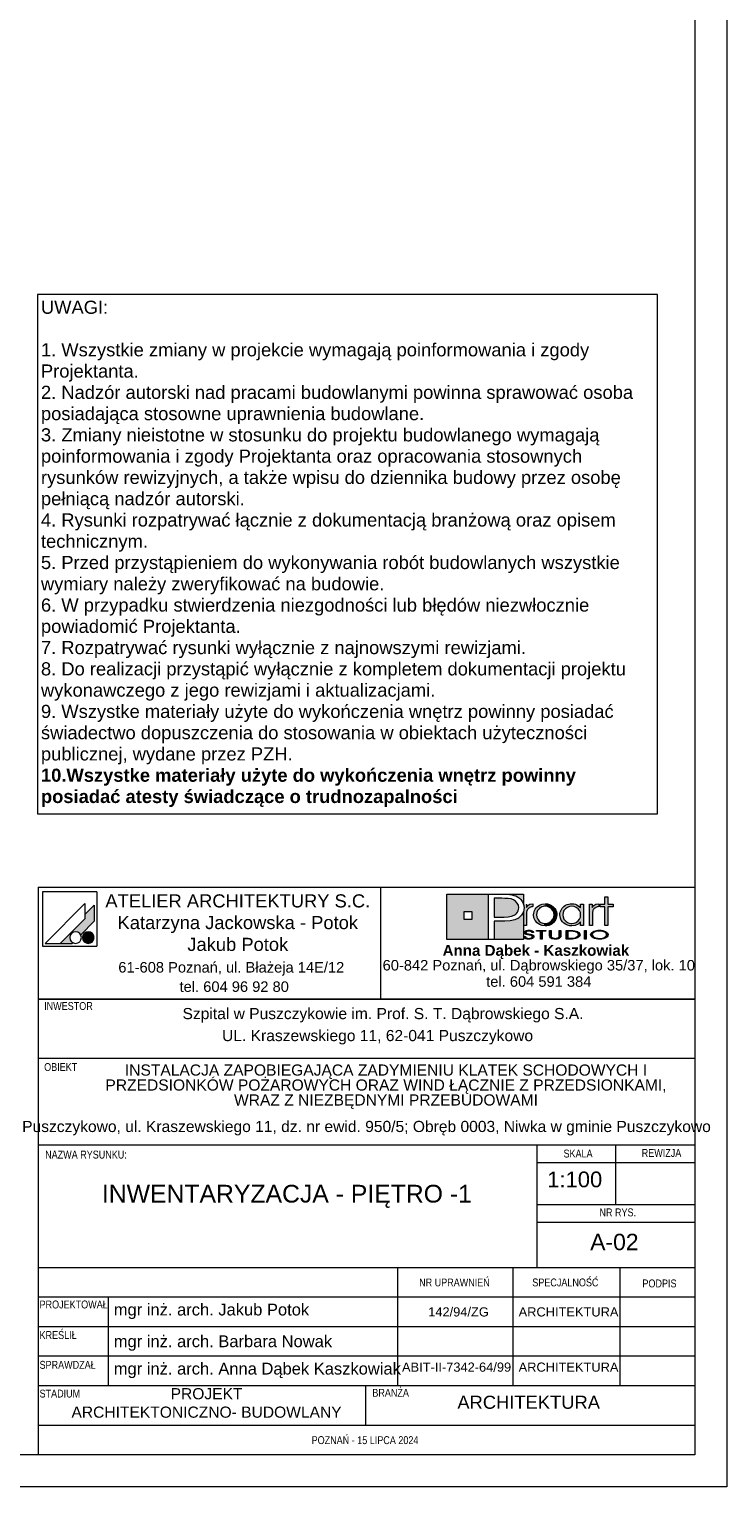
# Paper-space layout 'A-02 INWENTARYZACJA - PIĘTRO -1' of a CAD drawing. Header units: millimetres. Extents: x 0 to 594, y 0 to 350.
# Tile 10 of 10: x 488 to 594, y 0 to 222. Entities that reach past the tile are written whole.
import ezdxf
from ezdxf.xclip import XClip

# ---------------------------------------------------------------- set-up
doc = ezdxf.new("R2010")
doc.units = ezdxf.units.MM
doc.header["$MEASUREMENT"] = 0
doc.header["$XCLIPFRAME"] = 0
doc.layers.add('0_Nr_pióra__2', color=8, linetype='Continuous', lineweight=13)
doc.layers.add('A_Arkusz_Nr_pióra__1', color=7, linetype='Continuous', lineweight=20)
for name, color, linetype, lineweight, true_color in [('0_Nr_pióra__249', 7, 'Continuous', 5, 0x191919), ('A_Arkusz_Nr_pióra__19', 7, 'Continuous', 5, 0x191919), ('A_Arkusz_Nr_pióra__255', 7, 'Continuous', 15, 0x242424)]:
    doc.layers.add(name, color=color, linetype=linetype, lineweight=lineweight, true_color=true_color)
doc.styles.add('STYL_AUTOMATYCZNY_1', font='arial.ttf')
doc.styles.add('STYL_AUTOMATYCZNY_2', font='ARIALN.TTF')
doc.styles.add('STYL_AUTOMATYCZNY_3', font='arial.ttf')

# ---------------------------------------------------------------- blocks, each defined once
blk = doc.blocks.new('Rysunek_1_1', base_point=(-1772.93, -399.92))
at = {"layer": '0_Nr_pióra__2', "color": 8, "linetype": 'Continuous', "lineweight": 13}
for p, q in [((583.42, 181.78), (489, 181.78)), ((489, 181.78), (489, 102.59)), ((583.42, 102.59), (583.42, 181.78)), ((489, 102.59), (583.42, 102.59))]:
    blk.add_line(p, q, dxfattribs=at)
at = {"layer": '0_Nr_pióra__2', "color": 8, "linetype": 'Continuous', "lineweight": 13, "insert": (489.5, 180.82), "char_height": 2, "width": 93.4245, "attachment_point": 1, "line_spacing_factor": 0.972584, "style": 'STYL_AUTOMATYCZNY_1'}
blk.add_mtext('\\A1;{\\pql;\\fArial|b0|i0|c238|p0;\\W1.000000;UWAGI:\\P\\pql;\\fArial|b0|i0|c238|p0;\\W1.000000;\\P\\pql;\\fArial|b0|i0|c238|p0;\\W1.000000;1. Wszystkie zmiany w projekcie wymagają poinformowania i zgody Projektanta.\\P\\pql;\\fArial|b0|i0|c238|p0;\\W1.000000;2. Nadzór autorski nad pracami budowlanymi powinna sprawować osoba posiadająca stosowne uprawnienia budowlane.\\P\\pql;\\fArial|b0|i0|c238|p0;\\W1.000000;3. Zmiany nieistotne w stosunku do projektu budowlanego wymagają poinformowania i zgody Projektanta oraz opracowania stosownych rysunków rewizyjnych, a także wpisu do dziennika budowy przez osobę pełniącą nadzór autorski.\\P\\pql;\\fArial|b0|i0|c238|p0;\\W1.000000;4. Rysunki rozpatrywać łącznie z dokumentacją branżową oraz opisem technicznym.\\P\\pql;\\pt3.76365;\\fArial|b0|i0|c238|p0;\\W1.000000;5. Przed przystąpieniem do wykonywania robót budowlanych wszystkie wymiary należy zweryfikować na budowie.\\P\\pql;\\fArial|b0|i0|c238|p0;\\W1.000000;6. W przypadku stwierdzenia niezgodności lub błędów niezwłocznie powiadomić Projektanta.\\P\\pql;\\fArial|b0|i0|c238|p0;\\W1.000000;7. Rozpatrywać rysunki wyłącznie z najnowszymi rewizjami.\\P\\pql;\\fArial|b0|i0|c238|p0;\\W1.000000;8. Do realizacji przystąpić wyłącznie z kompletem dokumentacji projektu wykonawczego z jego rewizjami i aktualizacjami.\\P\\pql;\\fArial|b0|i0|c238|p0;\\W1.000000;9. Wszystke materiały użyte do wykończenia wnętrz powinny posiadać świadectwo dopuszczenia do stosowania w obiektach użyteczności publicznej, wydane przez PZH.\\P\\pql;\\fArial|b1|i0|c238|p0;\\W1.000000;10.Wszystke materiały użyte do wykończenia wnętrz powinny posiadać atesty świadczące o trudnozapalności}', dxfattribs=at)

psp = doc.layouts.new('A-02 INWENTARYZACJA - PIĘTRO -1')

# ---------------------------------------------------------------- hatches: boundary and pattern name
at = {"layer": 'A_Arkusz_Nr_pióra__19', "linetype": 'Continuous', "lineweight": 0, "true_color": 0x131313}
h = psp.add_hatch(color=250, dxfattribs=at)
h.paths.add_polyline_path([(551.36, 90.34), (557.71, 90.34), (557.71, 83.46), (551.36, 83.46)])
h.paths.add_polyline_path([(553.96, 87.69), (555.15, 87.69), (555.15, 86.49), (553.96, 86.49)], flags=0)
for points in [[(560.17, 89.71), (559.71, 89.72), (558.53, 89.72), (558.53, 86.86), (560.06, 86.86), (560.69, 86.89), (561.19, 86.98), (561.59, 87.13), (561.79, 87.26), (561.96, 87.42), (562.11, 87.61), (562.21, 87.83), (562.28, 88.05), (562.3, 88.28), (562.24, 88.67), (562.07, 89), (561.78, 89.3), (561.48, 89.48), (561.12, 89.62), (560.71, 89.69), (560.5, 89.71)], [(563.03, 90.34), (563.02, 88.83), (562.99, 88.95), (562.83, 89.25), (562.63, 89.52), (562.39, 89.75), (562.11, 89.94), (561.83, 90.07), (561.54, 90.17), (561.23, 90.25), (560.87, 90.3), (560.07, 90.33), (560.02, 90.34)], [(558.53, 83.46), (563.03, 83.46), (563.03, 87.7), (562.73, 87.14), (562.24, 86.71), (561.69, 86.45), (561.02, 86.29), (560.24, 86.24), (558.53, 86.24)]]:
    psp.add_hatch(color=250, dxfattribs=at).paths.add_polyline_path(points)
at = {"layer": 'A_Arkusz_Nr_pióra__19', "linetype": 'Continuous', "lineweight": 5, "true_color": 0x191919}
for points in [[(564.56, 87.22), (564.58, 87.43), (564.63, 87.65), (564.71, 87.86), (564.82, 88.06), (564.95, 88.25), (565.11, 88.41), (565.48, 88.67), (565.88, 88.83), (566.33, 88.89), (566.35, 88.89), (566.33, 88.52), (566.17, 88.5), (566, 88.47), (565.83, 88.41), (565.67, 88.34), (565.53, 88.24), (565.39, 88.13), (565.17, 87.86), (565.04, 87.55), (565, 87.2), (565.04, 86.84), (565.18, 86.52), (565.4, 86.24), (565.68, 86.04), (565.99, 85.91), (566.17, 85.89), (566.15, 85.52), (565.88, 85.55), (565.47, 85.71), (565.11, 85.97), (564.8, 86.33), (564.62, 86.75)], [(566.33, 88.52), (566.68, 88.47), (567, 88.33), (567.29, 88.11), (567.5, 87.85), (567.62, 87.55), (567.67, 87.21), (567.64, 86.96), (568.05, 86.8), (568.07, 86.87), (568.1, 87.2), (568.08, 87.43), (568.03, 87.67), (567.93, 87.91), (567.77, 88.17), (567.56, 88.4), (567.3, 88.6), (567, 88.76), (566.68, 88.85), (566.35, 88.89)], [(575.85, 85.58), (575.41, 85.58), (575.41, 88.44), (574.7, 88.44), (574.7, 88.81), (575.41, 88.81), (575.41, 89.94), (575.85, 89.94), (575.85, 88.81), (576.66, 88.81), (576.66, 88.44), (575.85, 88.44)], [(497.6, 88.67), (496.2, 87.26), (496.2, 86.61), (492.43, 82.85), (494.24, 82.85), (494.35, 82.96), (494.22, 83.05), (494.11, 83.16), (494.02, 83.29), (493.96, 83.43), (493.92, 83.58), (493.91, 83.73), (493.92, 83.88), (493.96, 84.03), (494.02, 84.17), (494.11, 84.3), (494.22, 84.4), (494.35, 84.49), (494.49, 84.56), (494.64, 84.6), (494.79, 84.61), (494.94, 84.6), (495.09, 84.56), (495.23, 84.49), (495.36, 84.4), (495.46, 84.3), (495.56, 84.16), (497.6, 86.21), (497.6, 86.51)], [(497.6, 86.21), (497.6, 88.67), (496.2, 87.26), (496.2, 86.61), (492.43, 82.85), (494.24, 82.85), (494.35, 82.96, -1.314777), (495.56, 84.16)], [(563.46, 88.83), (563.02, 88.83), (563.02, 85.58), (563.48, 85.58), (563.49, 87.54, -0.145311), (563.61, 87.99, -0.140329), (564.1, 88.38), (564.45, 88.45), (564.45, 88.88), (564.01, 88.81), (563.68, 88.63), (563.46, 88.34)], [(566.86, 85.58), (566.6, 85.52), (566.33, 85.5), (566.15, 85.52), (566.17, 85.89), (566.34, 85.87), (566.69, 85.91), (567, 86.04), (567.28, 86.26), (567.5, 86.53), (567.62, 86.85), (567.64, 86.96), (568.05, 86.8), (567.97, 86.56), (567.8, 86.26), (567.61, 86.03), (567.38, 85.84), (567.12, 85.68)], [(574.14, 88.38), (574.05, 88.34), (573.97, 88.29), (573.87, 88.23), (573.76, 88.12), (573.67, 88.01), (573.6, 87.9), (573.56, 87.78), (573.53, 87.63), (573.52, 87.46), (573.52, 85.58), (573.07, 85.58), (573.07, 88.81), (573.5, 88.81), (573.5, 88.34), (573.72, 88.63), (574.05, 88.81), (574.49, 88.88), (574.49, 88.45), (574.36, 88.43), (574.24, 88.41)], [(496.36, 84.53), (497.02, 82.9, -0.39153), (495.92, 83.36, -0.418968)], [(496.36, 84.53), (497.02, 82.9, 0.455663), (497.49, 84.15, 0.390402)], [(564.29, 84.49), (564.55, 84.49), (564.53, 84.59), (564.47, 84.67), (564.35, 84.75), (564.21, 84.81), (564.04, 84.84), (563.85, 84.85), (563.66, 84.84), (563.49, 84.8), (563.34, 84.74), (563.23, 84.67), (563.16, 84.59), (563.14, 84.5), (563.16, 84.4), (563.22, 84.33), (563.32, 84.26), (563.4, 84.22), (563.47, 84.2), (563.53, 84.19), (563.65, 84.16), (563.76, 84.15), (563.88, 84.13), (563.99, 84.11), (564.07, 84.09), (564.15, 84.07), (564.16, 84.22), (564.04, 84.24), (563.88, 84.26), (563.69, 84.3), (563.6, 84.32), (563.52, 84.35), (563.45, 84.39), (563.41, 84.44), (563.4, 84.5), (563.42, 84.57), (563.46, 84.62), (563.54, 84.67), (563.62, 84.7), (563.72, 84.73), (563.81, 84.73), (563.9, 84.73), (563.99, 84.72), (564.07, 84.7), (564.15, 84.67), (564.22, 84.62), (564.27, 84.56)], [(565.85, 83.5), (565.6, 83.5), (565.6, 84.71), (565.02, 84.71), (565.02, 84.83), (566.43, 84.83), (566.43, 84.71), (565.85, 84.71)], [(568.45, 83.6), (568.36, 83.56), (568.25, 83.52), (568.12, 83.5), (567.99, 83.48), (567.86, 83.48), (567.67, 83.49), (567.5, 83.52), (567.34, 83.56), (567.15, 83.67), (567.03, 83.82), (567, 84), (567, 84.83), (567.25, 84.83), (567.25, 84), (567.26, 83.9), (567.31, 83.81), (567.37, 83.74, 0.154269), (567.86, 83.61, 0.149724), (568.34, 83.73), (568.41, 83.81)], [(568.41, 83.81), (568.45, 83.9), (568.46, 84), (568.46, 84.83), (568.72, 84.83), (568.72, 84), (568.7, 83.86), (568.63, 83.74), (568.53, 83.65), (568.45, 83.6)], [(569.76, 83.62), (570.04, 83.62), (570.04, 83.5), (569.51, 83.5), (569.51, 84.83), (570.04, 84.83), (570.04, 84.71), (569.76, 84.71)], [(570.23, 84.83), (570.55, 84.82), (570.75, 84.79), (570.75, 84.66), (570.59, 84.68), (570.38, 84.7), (570.13, 84.71), (570.04, 84.71), (570.04, 84.83)], [(571.07, 84.72), (571.23, 84.65), (571.36, 84.58), (571.48, 84.49), (571.57, 84.38), (571.62, 84.27), (571.64, 84.16), (571.61, 84.02), (571.53, 83.89), (571.39, 83.77), (571.25, 83.68), (571.09, 83.62), (570.92, 83.57), (570.74, 83.53), (570.74, 83.67), (570.88, 83.7), (571.07, 83.77), (571.22, 83.87), (571.31, 83.96), (571.37, 84.06), (571.39, 84.17), (571.37, 84.28), (571.3, 84.38), (571.21, 84.47), (571.08, 84.55), (570.93, 84.61), (570.75, 84.66), (570.75, 84.79), (570.83, 84.78)], [(572.57, 83.5), (572.32, 83.5), (572.32, 84.83), (572.57, 84.83)], [(563.33, 83.87), (563.06, 83.87), (563.08, 83.79), (563.13, 83.71), (563.2, 83.64), (563.28, 83.59), (563.36, 83.56), (563.43, 83.54), (563.48, 83.52), (563.61, 83.49), (563.74, 83.48), (563.82, 83.49), (563.9, 83.48), (564.05, 83.49), (564.24, 83.53), (564.41, 83.6), (564.52, 83.68), (564.59, 83.77), (564.62, 83.87), (564.61, 83.92), (564.58, 83.98), (564.55, 84.03), (564.49, 84.08), (564.44, 84.12), (564.35, 84.16), (564.3, 84.18), (564.2, 84.21), (564.16, 84.22), (564.15, 84.07), (564.19, 84.05), (564.29, 84), (564.34, 83.93), (564.36, 83.86), (564.35, 83.8), (564.31, 83.74), (564.23, 83.68), (564.17, 83.65), (564.11, 83.64), (564.02, 83.61), (563.94, 83.6), (563.87, 83.6), (563.8, 83.6), (563.71, 83.61), (563.63, 83.62), (563.56, 83.64), (563.49, 83.67), (563.45, 83.7), (563.39, 83.74), (563.35, 83.8)], [(570.74, 83.53), (570.72, 83.53), (570.5, 83.51), (570.25, 83.5), (570.04, 83.5), (570.04, 83.62), (570.13, 83.62), (570.28, 83.62), (570.45, 83.63), (570.53, 83.63), (570.66, 83.65), (570.74, 83.67)]]:
    psp.add_hatch(color=250, dxfattribs=at).paths.add_polyline_path(points)
h = psp.add_hatch(color=250, dxfattribs=at)
h.paths.add_polyline_path([(571.73, 86.15), (571.36, 85.79), (570.91, 85.57), (570.39, 85.5), (570.06, 85.53), (569.75, 85.61), (569.44, 85.75), (569.18, 85.92), (568.96, 86.14), (568.78, 86.41), (568.66, 86.67), (568.59, 86.93), (568.57, 87.2), (568.58, 87.41), (568.63, 87.61), (568.7, 87.82), (568.79, 88.02), (568.91, 88.19), (569.05, 88.36), (569.24, 88.52), (569.44, 88.65), (569.67, 88.76), (569.91, 88.83), (570.15, 88.87), (570.4, 88.89), (570.67, 88.87), (570.92, 88.81), (571.15, 88.72), (571.37, 88.59), (571.56, 88.43), (571.73, 88.24), (571.73, 88.51), (571.73, 88.81), (572.17, 88.81), (572.17, 87.53), (572.17, 85.58), (571.73, 85.58), (571.73, 85.83)])
h.paths.add_polyline_path([(569.81, 88.38, 0.471077), (569.22, 86.5, 0.494724), (571.4, 86.34, 0.387258), (571.36, 88.1, 0.314042)], flags=0)
h = psp.add_hatch(color=250, dxfattribs=at)
h.paths.add_polyline_path([(574.59, 84.85, 0.130991), (573.56, 84.6, 0.250658), (573.25, 84.17, 0.250617), (573.5, 83.77, 0.141351), (574.59, 83.48, 0.117723), (575.58, 83.7, 0.245905), (575.93, 84.16, 0.237366), (575.68, 84.56, 0.143887)])
h.paths.add_polyline_path([(574.59, 84.73, 0.128597), (573.81, 84.56), (573.72, 84.5), (573.65, 84.45), (573.58, 84.37), (573.54, 84.31), (573.51, 84.24), (573.5, 84.17), (573.53, 84.03), (573.62, 83.91), (573.78, 83.79, 0.126974), (574.59, 83.6, 0.113214), (575.35, 83.76), (575.49, 83.86), (575.58, 83.93), (575.63, 84.01), (575.66, 84.08), (575.67, 84.16), (575.65, 84.26), (575.6, 84.36), (575.52, 84.45), (575.39, 84.55, 0.11716)], flags=0)

# ---------------------------------------------------------------- linework, layer by layer
at = {"layer": '0_Nr_pióra__249', "color": 250, "linetype": 'Continuous', "lineweight": 5, "true_color": 0x191919}
for p, q in [((489.75, 90.68), (489.75, 82.41)), ((498.01, 90.68), (489.75, 90.68)), ((496.2, 88.91), (490.13, 82.85)), ((496.2, 88.91), (496.2, 86.61)), ((498.01, 90.68), (498.01, 82.41)), ((551.36, 90.34), (563.03, 90.34)), ((551.36, 83.46), (551.36, 90.34)), ((557.71, 83.46), (557.71, 90.34)), ((557.71, 90.34), (559.99, 90.34)), ((558.53, 89.72), (558.53, 86.86)), ((559.71, 89.72), (558.53, 89.72)), ((560.17, 89.71), (559.71, 89.72)), ((559.99, 90.34), (560.46, 90.33)), ((560.5, 89.71), (560.17, 89.71)), ((560.46, 90.33), (560.87, 90.3)), ((560.71, 89.69), (560.5, 89.71)), ((561.12, 89.62), (560.71, 89.69)), ((560.87, 90.3), (561.23, 90.25)), ((561.48, 89.48), (561.12, 89.62)), ((561.23, 90.25), (561.54, 90.17)), ((561.79, 89.29), (561.48, 89.48)), ((561.54, 90.17), (561.83, 90.07)), ((562.07, 89), (561.79, 89.29)), ((561.83, 90.07), (562.11, 89.94)), ((562.24, 88.67), (562.07, 89)), ((562.11, 89.94), (562.39, 89.75)), ((562.39, 89.75), (562.63, 89.52)), ((562.63, 89.52), (562.83, 89.25)), ((562.83, 89.25), (562.99, 88.95)), ((562.99, 88.95), (563.08, 88.62)), ((563.03, 90.34), (563.02, 88.81)), ((565.88, 88.83), (566.33, 88.89)), ((566.33, 88.89), (566.67, 88.86)), ((570.15, 88.87), (570.4, 88.89)), ((570.4, 88.89), (570.67, 88.87)), ((575.41, 88.81), (575.41, 89.94)), ((575.41, 89.94), (575.85, 89.94)), ((575.85, 89.94), (575.85, 88.81)), ((497.6, 88.67), (496.2, 87.26)), ((497.6, 88.67), (497.6, 86.51)), ((553.96, 87.69), (555.15, 87.69)), ((553.96, 87.69), (555.15, 87.69)), ((553.96, 86.49), (553.96, 87.69)), ((555.15, 87.69), (555.15, 86.49)), ((555.15, 87.69), (555.15, 86.49)), ((558.53, 86.86), (560.06, 86.86)), ((560.06, 86.86), (560.69, 86.89)), ((560.69, 86.89), (561.19, 86.98)), ((561.19, 86.98), (561.59, 87.13)), ((561.59, 87.13), (561.79, 87.26)), ((562.24, 86.71), (561.69, 86.45)), ((561.79, 87.26), (561.96, 87.42)), ((561.96, 87.42), (562.11, 87.61)), ((562.11, 87.61), (562.21, 87.83)), ((562.21, 87.83), (562.28, 88.05)), ((562.3, 88.28), (562.24, 88.67)), ((562.73, 87.14), (562.24, 86.71)), ((562.28, 88.05), (562.3, 88.28)), ((563.02, 87.66), (562.73, 87.14)), ((563.12, 88.27), (563.02, 87.66)), ((563.03, 87.67), (563.03, 83.46)), ((563.08, 88.62), (563.12, 88.27)), ((563.46, 88.81), (563.46, 88.34)), ((563.46, 88.34), (563.68, 88.63)), ((563.49, 87.63), (563.48, 87.46)), ((563.48, 87.46), (563.48, 85.58)), ((563.52, 87.78), (563.49, 87.63)), ((563.56, 87.9), (563.52, 87.78)), ((563.63, 88.01), (563.56, 87.9)), ((563.72, 88.12), (563.63, 88.01)), ((563.68, 88.63), (564.01, 88.81)), ((563.83, 88.23), (563.72, 88.12)), ((563.92, 88.29), (563.83, 88.23)), ((564.01, 88.34), (563.92, 88.29)), ((564.01, 88.81), (564.45, 88.88)), ((564.1, 88.38), (564.01, 88.34)), ((564.2, 88.41), (564.1, 88.38)), ((564.32, 88.43), (564.2, 88.41)), ((564.45, 88.45), (564.32, 88.43)), ((564.45, 88.88), (564.45, 88.45)), ((564.56, 87.22), (564.58, 87.43)), ((564.62, 86.75), (564.56, 87.22)), ((564.58, 87.43), (564.63, 87.65)), ((564.8, 86.33), (564.62, 86.75)), ((564.63, 87.65), (564.71, 87.86)), ((564.71, 87.86), (564.82, 88.06)), ((564.82, 88.06), (564.95, 88.25)), ((564.95, 88.25), (565.11, 88.41)), ((565.04, 87.55), (565, 87.2)), ((565, 87.2), (565.04, 86.84)), ((565.17, 87.86), (565.04, 87.55)), ((565.04, 86.84), (565.18, 86.52)), ((565.11, 88.41), (565.48, 88.67)), ((565.39, 88.13), (565.17, 87.86)), ((565.53, 88.24), (565.39, 88.13)), ((565.48, 88.67), (565.88, 88.83)), ((565.67, 88.34), (565.53, 88.24)), ((565.83, 88.41), (565.67, 88.34)), ((566, 88.47), (565.83, 88.41)), ((566.17, 88.5), (566, 88.47)), ((566.34, 88.52), (566.17, 88.5)), ((566.68, 88.47), (566.34, 88.52)), ((566.67, 88.86), (567, 88.76)), ((567, 88.33), (566.68, 88.47)), ((567, 88.76), (567.3, 88.6)), ((567.29, 88.11), (567, 88.33)), ((567.5, 87.85), (567.29, 88.11)), ((567.3, 88.6), (567.56, 88.4)), ((567.62, 87.55), (567.5, 87.85)), ((567.5, 86.53), (567.62, 86.85)), ((567.56, 88.4), (567.77, 88.17)), ((567.67, 87.21), (567.62, 87.55)), ((567.62, 86.85), (567.67, 87.21)), ((567.77, 88.17), (567.94, 87.9)), ((567.94, 87.9), (568.03, 87.67)), ((568.07, 86.87), (567.97, 86.56)), ((568.03, 87.67), (568.08, 87.43)), ((568.1, 87.2), (568.07, 86.87)), ((568.08, 87.43), (568.1, 87.2)), ((568.57, 87.2), (568.58, 87.41)), ((568.59, 86.93), (568.57, 87.2)), ((568.58, 87.41), (568.63, 87.61)), ((568.66, 86.67), (568.59, 86.93)), ((568.63, 87.61), (568.7, 87.82)), ((568.78, 86.41), (568.66, 86.67)), ((568.7, 87.82), (568.79, 88.02)), ((568.79, 88.02), (568.91, 88.19)), ((568.91, 88.19), (569.05, 88.36)), ((569.05, 87.55), (569.01, 87.22)), ((569.01, 87.22), (569.05, 86.87)), ((569.05, 88.36), (569.24, 88.52)), ((569.19, 87.85), (569.05, 87.55)), ((569.05, 86.87), (569.18, 86.55)), ((569.41, 88.12), (569.19, 87.85)), ((569.24, 88.52), (569.44, 88.65)), ((569.71, 88.34), (569.41, 88.12)), ((569.44, 88.65), (569.67, 88.76)), ((569.67, 88.76), (569.91, 88.83)), ((570.03, 88.47), (569.71, 88.34)), ((569.91, 88.83), (570.15, 88.87)), ((570.39, 88.52), (570.03, 88.47)), ((570.75, 88.47), (570.39, 88.52)), ((570.67, 88.87), (570.92, 88.81)), ((571.06, 88.34), (570.75, 88.47)), ((570.92, 88.81), (571.15, 88.72)), ((571.34, 88.12), (571.06, 88.34)), ((571.15, 88.72), (571.37, 88.59)), ((571.56, 87.85), (571.34, 88.12)), ((571.37, 88.59), (571.56, 88.43)), ((571.56, 88.43), (571.73, 88.24)), ((571.69, 87.54), (571.56, 87.85)), ((571.56, 86.54), (571.69, 86.85)), ((571.73, 87.19), (571.69, 87.54)), ((571.69, 86.85), (571.73, 87.19)), ((571.73, 88.24), (571.73, 88.81)), ((571.73, 88.81), (572.17, 88.81)), ((572.17, 88.81), (572.17, 85.58)), ((573.07, 85.58), (573.07, 88.81)), ((573.07, 88.81), (573.5, 88.81)), ((573.5, 88.81), (573.5, 88.34)), ((573.5, 88.34), (573.72, 88.63)), ((573.53, 87.63), (573.52, 87.46)), ((573.52, 87.46), (573.52, 85.58)), ((573.56, 87.78), (573.53, 87.63)), ((573.6, 87.9), (573.56, 87.78)), ((573.67, 88.01), (573.6, 87.9)), ((573.76, 88.12), (573.67, 88.01)), ((573.72, 88.63), (574.05, 88.81)), ((573.87, 88.23), (573.76, 88.12)), ((573.97, 88.29), (573.87, 88.23)), ((574.05, 88.34), (573.97, 88.29)), ((574.05, 88.81), (574.49, 88.88)), ((574.14, 88.38), (574.05, 88.34)), ((574.24, 88.41), (574.14, 88.38)), ((574.36, 88.43), (574.24, 88.41)), ((574.49, 88.45), (574.36, 88.43)), ((574.49, 88.88), (574.49, 88.45)), ((574.7, 88.44), (574.7, 88.81)), ((574.7, 88.81), (575.41, 88.81)), ((575.41, 88.44), (574.7, 88.44)), ((575.41, 85.58), (575.41, 88.44)), ((575.85, 88.81), (576.66, 88.81)), ((576.66, 88.44), (575.85, 88.44)), ((575.85, 88.44), (575.85, 85.58)), ((576.66, 88.81), (576.66, 88.44)), ((496.2, 86.61), (492.43, 82.85)), ((497.6, 86.21), (495.56, 84.16)), ((497.6, 86.51), (497.6, 86.21)), ((555.15, 86.49), (553.96, 86.49)), ((558.53, 86.24), (558.53, 83.46)), ((560.19, 86.24), (558.53, 86.24)), ((561, 86.29), (560.19, 86.24)), ((561.69, 86.45), (561, 86.29)), ((563.48, 85.58), (563.02, 85.58)), ((563.14, 84.5), (563.16, 84.59)), ((563.16, 84.4), (563.14, 84.5)), ((563.16, 84.59), (563.23, 84.67)), ((563.23, 84.67), (563.34, 84.74)), ((563.34, 84.74), (563.49, 84.8)), ((563.41, 84.56), (563.4, 84.5)), ((563.4, 84.5), (563.41, 84.44)), ((563.46, 84.62), (563.41, 84.56)), ((563.54, 84.67), (563.46, 84.62)), ((563.49, 84.8), (563.66, 84.84)), ((563.62, 84.7), (563.54, 84.67)), ((563.72, 84.73), (563.62, 84.7)), ((563.66, 84.84), (563.85, 84.85)), ((563.83, 84.73), (563.72, 84.73)), ((563.95, 84.72), (563.83, 84.73)), ((563.85, 84.85), (564.04, 84.84)), ((564.06, 84.7), (563.95, 84.72)), ((564.04, 84.84), (564.21, 84.81)), ((564.15, 84.67), (564.06, 84.7)), ((564.22, 84.62), (564.15, 84.67)), ((564.21, 84.81), (564.35, 84.75)), ((564.27, 84.56), (564.22, 84.62)), ((564.29, 84.49), (564.27, 84.56)), ((564.55, 84.49), (564.29, 84.49)), ((564.35, 84.75), (564.47, 84.67)), ((564.47, 84.67), (564.53, 84.59)), ((564.53, 84.59), (564.55, 84.49)), ((565.11, 85.97), (564.8, 86.33)), ((565.02, 84.71), (565.02, 84.83)), ((565.02, 84.83), (566.43, 84.83)), ((565.6, 84.71), (565.02, 84.71)), ((565.47, 85.71), (565.11, 85.97)), ((565.18, 86.52), (565.4, 86.24)), ((565.4, 86.24), (565.68, 86.04)), ((565.88, 85.55), (565.47, 85.71)), ((565.6, 83.5), (565.6, 84.71)), ((565.68, 86.04), (565.99, 85.91)), ((566.43, 84.71), (565.85, 84.71)), ((565.85, 84.71), (565.85, 83.5)), ((566.33, 85.5), (565.88, 85.55)), ((565.99, 85.91), (566.34, 85.87)), ((566.6, 85.52), (566.33, 85.5)), ((566.34, 85.87), (566.69, 85.91)), ((566.43, 84.83), (566.43, 84.71)), ((566.86, 85.58), (566.6, 85.52)), ((566.69, 85.91), (567, 86.04)), ((567.12, 85.68), (566.86, 85.58)), ((567, 86.04), (567.28, 86.26)), ((567, 84.83), (567.25, 84.83)), ((567, 84), (567, 84.83)), ((567.38, 85.84), (567.12, 85.68)), ((567.25, 84.83), (567.25, 84)), ((567.28, 86.26), (567.5, 86.53)), ((567.61, 86.03), (567.38, 85.84)), ((567.8, 86.26), (567.61, 86.03)), ((567.97, 86.56), (567.8, 86.26)), ((568.46, 84), (568.46, 84.83)), ((568.46, 84.83), (568.72, 84.83)), ((568.72, 84.83), (568.72, 84)), ((568.96, 86.14), (568.78, 86.41)), ((569.18, 85.92), (568.96, 86.14)), ((569.18, 86.55), (569.4, 86.28)), ((569.44, 85.75), (569.18, 85.92)), ((569.4, 86.28), (569.53, 86.16)), ((569.75, 85.61), (569.44, 85.75)), ((569.51, 83.5), (569.51, 84.83)), ((569.51, 84.83), (570.04, 84.83)), ((569.51, 83.5), (569.51, 84.83)), ((569.51, 84.83), (570.23, 84.83)), ((569.53, 86.16), (569.68, 86.06)), ((569.68, 86.06), (569.85, 85.98)), ((570.06, 85.53), (569.75, 85.61)), ((570.04, 84.71), (569.76, 84.71)), ((569.76, 84.71), (569.76, 83.62)), ((570.13, 84.71), (569.76, 84.71)), ((569.76, 84.71), (569.76, 83.62)), ((569.85, 85.98), (570.03, 85.92)), ((570.03, 85.92), (570.21, 85.88)), ((570.04, 84.83), (570.04, 84.71)), ((570.39, 85.5), (570.06, 85.53)), ((570.38, 84.7), (570.13, 84.71)), ((570.21, 85.88), (570.39, 85.87)), ((570.23, 84.83), (570.55, 84.82)), ((570.59, 84.68), (570.38, 84.7)), ((570.39, 85.87), (570.74, 85.91)), ((570.91, 85.57), (570.39, 85.5)), ((570.55, 84.82), (570.83, 84.78)), ((570.77, 84.65), (570.59, 84.68)), ((570.74, 85.91), (571.06, 86.05)), ((570.93, 84.61), (570.77, 84.65)), ((570.83, 84.78), (571.07, 84.72)), ((571.36, 85.79), (570.91, 85.57)), ((571.07, 84.55), (570.93, 84.61)), ((571.06, 86.05), (571.34, 86.26)), ((571.07, 84.72), (571.23, 84.65)), ((571.2, 84.48), (571.07, 84.55)), ((571.3, 84.38), (571.2, 84.48)), ((571.23, 84.65), (571.36, 84.58)), ((571.34, 86.26), (571.56, 86.54)), ((571.73, 86.15), (571.36, 85.79)), ((571.36, 84.58), (571.48, 84.49)), ((571.48, 84.49), (571.57, 84.38)), ((571.73, 85.58), (571.73, 86.15)), ((572.17, 85.58), (571.73, 85.58)), ((572.32, 83.5), (572.32, 84.83)), ((572.32, 84.83), (572.57, 84.83)), ((572.32, 83.5), (572.32, 84.83)), ((572.32, 84.83), (572.57, 84.83)), ((572.57, 84.83), (572.57, 83.5)), ((572.57, 84.83), (572.57, 83.5)), ((573.52, 85.58), (573.07, 85.58)), ((573.33, 84.39), (573.42, 84.5)), ((573.42, 84.5), (573.56, 84.6)), ((573.56, 84.6), (573.73, 84.69)), ((573.64, 84.44), (573.58, 84.37)), ((573.72, 84.5), (573.64, 84.44)), ((573.81, 84.56), (573.72, 84.5)), ((573.73, 84.69), (573.93, 84.76)), ((574.04, 84.66), (573.81, 84.56)), ((573.93, 84.76), (574.14, 84.81)), ((574.3, 84.71), (574.04, 84.66)), ((574.14, 84.81), (574.35, 84.84)), ((574.59, 84.73), (574.3, 84.71)), ((574.35, 84.84), (574.59, 84.85)), ((574.59, 84.85), (574.85, 84.84)), ((574.76, 84.72), (574.59, 84.73)), ((574.93, 84.7), (574.76, 84.72)), ((574.85, 84.84), (575.1, 84.8)), ((575.09, 84.67), (574.93, 84.7)), ((575.26, 84.61), (575.09, 84.67)), ((575.1, 84.8), (575.34, 84.73)), ((575.4, 84.54), (575.26, 84.61)), ((575.34, 84.73), (575.53, 84.65)), ((575.52, 84.45), (575.4, 84.54)), ((575.85, 85.58), (575.41, 85.58)), ((575.6, 84.36), (575.52, 84.45)), ((575.53, 84.65), (575.68, 84.56)), ((575.68, 84.56), (575.8, 84.45)), ((575.8, 84.45), (575.87, 84.36)), ((489.75, 82.41), (498.01, 82.41)), ((490.13, 82.85), (494.24, 82.85)), ((494.35, 82.96), (494.24, 82.85)), ((563.03, 83.46), (551.36, 83.46)), ((558.53, 83.46), (557.71, 83.46)), ((563.08, 83.79), (563.06, 83.87)), ((563.06, 83.87), (563.33, 83.87)), ((563.13, 83.71), (563.08, 83.79)), ((563.2, 83.64), (563.13, 83.71)), ((563.22, 84.33), (563.16, 84.4)), ((563.28, 83.59), (563.2, 83.64)), ((563.32, 84.26), (563.22, 84.33)), ((563.37, 83.55), (563.28, 83.59)), ((563.37, 84.23), (563.32, 84.26)), ((563.33, 83.87), (563.35, 83.8)), ((563.35, 83.8), (563.39, 83.74)), ((563.43, 84.21), (563.37, 84.23)), ((563.48, 83.52), (563.37, 83.55)), ((563.39, 83.74), (563.45, 83.7)), ((563.41, 84.44), (563.45, 84.39)), ((563.5, 84.19), (563.43, 84.21)), ((563.45, 84.39), (563.52, 84.35)), ((563.45, 83.7), (563.5, 83.67)), ((563.59, 83.5), (563.48, 83.52)), ((563.58, 84.18), (563.5, 84.19)), ((563.5, 83.67), (563.56, 83.64)), ((563.52, 84.35), (563.6, 84.32)), ((563.56, 83.64), (563.63, 83.62)), ((563.68, 84.16), (563.58, 84.18)), ((563.72, 83.48), (563.59, 83.5)), ((563.6, 84.32), (563.73, 84.29)), ((563.63, 83.62), (563.7, 83.61)), ((563.8, 84.14), (563.68, 84.16)), ((563.7, 83.61), (563.77, 83.6)), ((563.84, 83.48), (563.72, 83.48)), ((563.73, 84.29), (563.89, 84.26)), ((563.77, 83.6), (563.85, 83.6)), ((563.96, 84.12), (563.8, 84.14)), ((564.05, 83.49), (563.84, 83.48)), ((563.85, 83.6), (563.92, 83.6)), ((563.89, 84.26), (564.03, 84.24)), ((563.92, 83.6), (563.98, 83.61)), ((564.09, 84.09), (563.96, 84.12)), ((563.98, 83.61), (564.05, 83.62)), ((564.03, 84.24), (564.13, 84.22)), ((564.05, 83.62), (564.12, 83.64)), ((564.24, 83.53), (564.05, 83.49)), ((564.19, 84.05), (564.09, 84.09)), ((564.12, 83.64), (564.18, 83.66)), ((564.13, 84.22), (564.2, 84.21)), ((564.18, 83.66), (564.23, 83.68)), ((564.29, 84), (564.19, 84.05)), ((564.2, 84.21), (564.25, 84.2)), ((564.23, 83.68), (564.3, 83.74)), ((564.41, 83.6), (564.24, 83.53)), ((564.25, 84.2), (564.31, 84.18)), ((564.34, 83.93), (564.29, 84)), ((564.3, 83.74), (564.35, 83.8)), ((564.31, 84.18), (564.36, 84.16)), ((564.36, 83.86), (564.34, 83.93)), ((564.35, 83.8), (564.36, 83.86)), ((564.36, 84.16), (564.44, 84.12)), ((564.52, 83.68), (564.41, 83.6)), ((564.44, 84.12), (564.5, 84.08)), ((564.5, 84.08), (564.55, 84.03)), ((564.59, 83.77), (564.52, 83.68)), ((564.55, 84.03), (564.59, 83.98)), ((564.59, 83.98), (564.61, 83.92)), ((564.62, 83.87), (564.59, 83.77)), ((564.61, 83.92), (564.62, 83.87)), ((565.85, 83.5), (565.6, 83.5)), ((567.03, 83.82), (567, 84)), ((567.15, 83.67), (567.03, 83.82)), ((567.34, 83.56), (567.15, 83.67)), ((567.25, 84), (567.26, 83.9)), ((567.26, 83.9), (567.31, 83.81)), ((567.31, 83.81), (567.38, 83.73)), ((567.5, 83.52), (567.34, 83.56)), ((567.38, 83.73), (567.43, 83.7)), ((567.43, 83.7), (567.5, 83.67)), ((567.5, 83.67), (567.58, 83.64)), ((567.67, 83.49), (567.5, 83.52)), ((567.58, 83.64), (567.67, 83.62)), ((567.67, 83.62), (567.76, 83.61)), ((567.86, 83.48), (567.67, 83.49)), ((567.76, 83.61), (567.86, 83.61)), ((567.86, 83.61), (567.95, 83.61)), ((567.99, 83.48), (567.86, 83.48)), ((567.95, 83.61), (568.04, 83.62)), ((568.12, 83.5), (567.99, 83.48)), ((568.04, 83.62), (568.13, 83.64)), ((568.25, 83.52), (568.12, 83.5)), ((568.13, 83.64), (568.21, 83.67)), ((568.21, 83.67), (568.28, 83.7)), ((568.36, 83.56), (568.25, 83.52)), ((568.28, 83.7), (568.34, 83.73)), ((568.34, 83.73), (568.41, 83.81)), ((568.45, 83.6), (568.36, 83.56)), ((568.41, 83.81), (568.45, 83.9)), ((568.45, 83.9), (568.46, 84)), ((568.53, 83.65), (568.45, 83.6)), ((568.63, 83.74), (568.53, 83.65)), ((568.7, 83.86), (568.63, 83.74)), ((568.72, 84), (568.7, 83.86)), ((570.04, 83.5), (569.51, 83.5)), ((570.25, 83.5), (569.51, 83.5)), ((569.76, 83.62), (570.04, 83.62)), ((569.76, 83.62), (570.13, 83.62)), ((570.04, 83.62), (570.04, 83.5)), ((570.13, 83.62), (570.35, 83.62)), ((570.5, 83.51), (570.25, 83.5)), ((570.35, 83.62), (570.53, 83.63)), ((570.72, 83.53), (570.5, 83.51)), ((570.53, 83.63), (570.68, 83.65)), ((570.68, 83.65), (570.89, 83.7)), ((570.92, 83.57), (570.72, 83.53)), ((570.89, 83.7), (571.07, 83.77)), ((571.09, 83.62), (570.92, 83.57)), ((571.07, 83.77), (571.22, 83.87)), ((571.25, 83.68), (571.09, 83.62)), ((571.22, 83.87), (571.31, 83.96)), ((571.39, 83.77), (571.25, 83.68)), ((571.37, 84.28), (571.3, 84.38)), ((571.31, 83.96), (571.37, 84.06)), ((571.39, 84.17), (571.37, 84.28)), ((571.37, 84.06), (571.39, 84.17)), ((571.53, 83.89), (571.39, 83.77)), ((571.61, 84.02), (571.53, 83.89)), ((571.57, 84.38), (571.62, 84.27)), ((571.64, 84.16), (571.61, 84.02)), ((571.62, 84.27), (571.64, 84.16)), ((572.57, 83.5), (572.32, 83.5)), ((572.57, 83.5), (572.32, 83.5)), ((573.25, 84.17), (573.27, 84.28)), ((573.26, 84.07), (573.25, 84.17)), ((573.31, 83.97), (573.26, 84.07)), ((573.27, 84.28), (573.33, 84.39)), ((573.38, 83.87), (573.31, 83.97)), ((573.5, 83.77), (573.38, 83.87)), ((573.51, 84.24), (573.5, 84.17)), ((573.5, 84.17), (573.53, 84.03)), ((573.65, 83.67), (573.5, 83.77)), ((573.54, 84.31), (573.51, 84.24)), ((573.53, 84.03), (573.62, 83.91)), ((573.58, 84.37), (573.54, 84.31)), ((573.62, 83.91), (573.77, 83.79)), ((573.84, 83.6), (573.65, 83.67)), ((573.77, 83.79), (573.88, 83.74)), ((574.07, 83.53), (573.84, 83.6)), ((573.88, 83.74), (574, 83.69)), ((574, 83.69), (574.13, 83.65)), ((574.33, 83.49), (574.07, 83.53)), ((574.13, 83.65), (574.28, 83.62)), ((574.28, 83.62), (574.43, 83.6)), ((574.59, 83.48), (574.33, 83.49)), ((574.43, 83.6), (574.59, 83.6)), ((574.59, 83.6), (574.81, 83.61)), ((574.78, 83.48), (574.59, 83.48)), ((574.97, 83.51), (574.78, 83.48)), ((574.81, 83.61), (575.01, 83.64)), ((575.15, 83.54), (574.97, 83.51)), ((575.01, 83.64), (575.2, 83.7)), ((575.31, 83.59), (575.15, 83.54)), ((575.2, 83.7), (575.35, 83.76)), ((575.45, 83.64), (575.31, 83.59)), ((575.35, 83.76), (575.48, 83.84)), ((575.58, 83.7), (575.45, 83.64)), ((575.48, 83.84), (575.58, 83.93)), ((575.58, 83.93), (575.63, 84.01)), ((575.77, 83.84), (575.58, 83.7)), ((575.65, 84.26), (575.6, 84.36)), ((575.63, 84.01), (575.66, 84.08)), ((575.67, 84.16), (575.65, 84.26)), ((575.66, 84.08), (575.67, 84.16)), ((575.89, 84), (575.77, 83.84)), ((575.87, 84.36), (575.91, 84.26)), ((575.93, 84.16), (575.89, 84)), ((575.91, 84.26), (575.93, 84.16))]:
    psp.add_line(p, q, dxfattribs=at)
for centre, start, end in [((494.79, 83.73), 0, 180), ((496.72, 83.73), 0, 180), ((494.79, 83.73), 180, 0), ((496.72, 83.73), 180, 0)]:
    psp.add_arc(centre, 0.882, start, end, dxfattribs=at)
at = {"layer": 'A_Arkusz_Nr_pióra__1', "color": 7, "linetype": 'Continuous', "lineweight": 20}
for p, q in [((589.1, 345.1), (589.1, 4.9)), ((589.1, 4.9), (29.9, 4.9))]:
    psp.add_line(p, q, dxfattribs=at)
at = {"layer": 'A_Arkusz_Nr_pióra__1', "color": 7, "linetype": 'Continuous', "lineweight": 20, "flags": 128}
psp.add_lwpolyline([(0, 350), (594, 350), (594, 0), (0, 0)], close=True, dxfattribs=at)
at = {"layer": 'A_Arkusz_Nr_pióra__255', "color": 250, "linetype": 'Continuous', "lineweight": 15, "true_color": 0x242424}
for p, q in [((489.1, 91.43), (589.1, 91.43)), ((489.1, 91.43), (489.1, 74.35)), ((541.22, 91.43), (541.22, 74.35)), ((489.1, 74.35), (589.1, 74.35)), ((489.1, 74.35), (489.1, 4.9)), ((589.1, 74.35), (489.1, 74.35)), ((489.1, 65.35), (589.1, 65.35)), ((489.1, 52.15), (589.1, 52.15)), ((565.1, 33.46), (565.1, 52.15)), ((577.1, 43.06), (577.1, 52.15)), ((565.1, 49.43), (589.1, 49.43)), ((565.1, 43.06), (589.1, 43.06)), ((565.1, 40.34), (589.1, 40.34)), ((489.1, 33.46), (589.1, 33.46)), ((543.85, 15.46), (543.85, 33.46)), ((561.43, 15.46), (561.43, 33.46)), ((577.75, 15.46), (577.75, 33.46)), ((489.1, 28.96), (589.1, 28.96)), ((499.8, 15.46), (499.8, 28.96)), ((489.1, 24.46), (589.1, 24.46)), ((489.1, 19.96), (589.1, 19.96)), ((499.8, 19.96), (589.1, 19.96)), ((489.1, 15.46), (588.96, 15.46)), ((503.1, 15.46), (589.1, 15.46)), ((538.96, 15.46), (538.96, 9.4)), ((489.1, 9.4), (589.1, 9.4)), ((489.1, 9.4), (589.1, 9.4))]:
    psp.add_line(p, q, dxfattribs=at)

# ---------------------------------------------------------------- block references
at = {"color": 37, "linetype": 'Continuous', "lineweight": 5, "true_color": 0x656532}
ref = psp.add_blockref('Rysunek_1_1', (-1772.93, -399.92), dxfattribs=at)
XClip(ref).set_block_clipping_path([(487.6364959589, 101.3241197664), (585.0534073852, 183.3196811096)])

# ---------------------------------------------------------------- texts
at = {"layer": 'A_Arkusz_Nr_pióra__19', "color": 250, "linetype": 'Continuous', "lineweight": 5, "true_color": 0x191919, "attachment_point": 5}
for s, insert, char_height, style in [('\\A1;{\\pqc;\\fArial|b0|i0|c238|p0;\\W1.000000;ATELIER ARCHITEKTURY S.C.}', (519.49, 89.31), 1.9999, 'STYL_AUTOMATYCZNY_1'), ('\\A1;{\\pqc;\\fArial|b0|i0|c238|p0;\\W1.000000;Katarzyna Jackowska - Potok}', (519.49, 85.72), 1.9999, 'STYL_AUTOMATYCZNY_1'), ('\\A1;{\\pqc;\\fArial|b0|i0|c238|p0;\\W1.000000;Jakub Potok}', (519.49, 82.68), 1.9999, 'STYL_AUTOMATYCZNY_1'), ('\\A1;{\\pqc;\\fArial|b1|i0|c238|p0;\\W1.000000;Anna Dąbek - Kaszkowiak}', (564.91, 81.53), 1.6499, 'STYL_AUTOMATYCZNY_3'), ('\\A1;{\\pqc;\\fArial|b0|i0|c238|p0;\\W1.000000;61-608 Poznań, ul. Błażeja 14E/12}', (518.5, 78.96), 1.5999, 'STYL_AUTOMATYCZNY_1'), ('\\A1;{\\pqc;\\fArial|b0|i0|c238|p0;\\W1.000000;tel. 604 96 92 80}', (518.95, 76.24), 1.5999, 'STYL_AUTOMATYCZNY_1')]:
    psp.add_mtext(s, dxfattribs=dict(at, insert=insert, char_height=char_height, style=style))
at = {"layer": 'A_Arkusz_Nr_pióra__19', "color": 250, "linetype": 'Continuous', "lineweight": 5, "true_color": 0x191919, "insert": (565.35, 78.26), "char_height": 1.59993, "attachment_point": 5, "line_spacing_factor": 0.931904, "style": 'STYL_AUTOMATYCZNY_1'}
psp.add_mtext('\\A1;{\\pqc;\\fArial|b0|i0|c238|p0;\\W1.000000;6\\fArial|b0|i0|c238|p0;\\W1.000000;0\\fArial|b0|i0|c238|p0;\\W1.000000;-\\fArial|b0|i0|c238|p0;\\W1.000000;842\\fArial|b0|i0|c238|p0;\\W1.000000; Poznań, ul. Dąbrowskiego \\fArial|b0|i0|c238|p0;\\W1.000000;35/37, lok. 10\\P\\pqc;\\fArial|b0|i0|c238|p0;\\W1.000000;tel. 604 591 384}', dxfattribs=at)
at = {"layer": 'A_Arkusz_Nr_pióra__255', "color": 250, "linetype": 'Continuous', "lineweight": 15, "true_color": 0x242424}
for s, insert, char_height, attachment_point, style in [('\\A1;{\\pql;\\fArial Narrow|b0|i0|c238|p0;\\W1.000000;INWESTOR}', (489.99, 73.29), 1.2, 4, 'STYL_AUTOMATYCZNY_2'), ('\\A1;{\\pql;\\fArial|b0|i0|c238|p0;\\W1.000000;Szpital w Puszczykowie im. Prof. S. T. Dąbrowskiego S.A.}', (511.07, 71.89), 1.7, 4, 'STYL_AUTOMATYCZNY_1'), ('\\A1;{\\pqc;\\fArial|b0|i0|c238|p0;\\W1.000000;UL. Kraszewskiego 11, 62-041 Puszczykowo}', (540.79, 68.54), 1.7, 5, 'STYL_AUTOMATYCZNY_1'), ('\\A1;{\\pql;\\fArial Narrow|b0|i0|c238|p0;\\W1.000000;OBIEKT}', (489.99, 63.99), 1.2, 4, 'STYL_AUTOMATYCZNY_2'), ('\\A1;{\\pql;\\fArial Narrow|b0|i0|c238|p0;\\W1.000000;NAZWA RYSUNKU:}', (490.14, 50.64), 1.2, 4, 'STYL_AUTOMATYCZNY_2'), ('\\A1;{\\pql;\\fArial Narrow|b0|i0|c238|p0;\\W1.000000;SKALA}', (569.12, 50.8), 1.2, 4, 'STYL_AUTOMATYCZNY_2'), ('\\A1;{\\pql;\\fArial Narrow|b0|i0|c238|p0;\\W1.000000;REWIZJA}', (581.03, 50.89), 1.2, 4, 'STYL_AUTOMATYCZNY_2'), ('\\A1;{\\pql;\\fArial|b0|i0|c238|p0;\\W1.000000;1:100}', (566.63, 46.85), 2.3999, 4, 'STYL_AUTOMATYCZNY_1'), ('\\A1;{\\pqc;\\fArial|b0|i0|c238|p0;\\W1.000000;INWENTARYZACJA - PIĘTRO -1}', (526.97, 44.28), 2.7, 5, 'STYL_AUTOMATYCZNY_1'), ('\\A1;{\\pql;\\fArial Narrow|b0|i0|c238|p0;\\W1.000000;NR RYS.}', (574.59, 41.83), 1.2, 4, 'STYL_AUTOMATYCZNY_2'), ('\\A1;{\\pqc;\\fArial|b0|i0|c238|p0;\\W1.000000;A-02}', (576.87, 37.31), 2.5, 5, 'STYL_AUTOMATYCZNY_1'), ('\\A1;{\\pql;\\fArial Narrow|b0|i0|c238|p0;\\W1.000000;NR UPRAWNIEŃ}', (547.12, 31.15), 1.2, 4, 'STYL_AUTOMATYCZNY_2'), ('\\A1;{\\pql;\\fArial Narrow|b0|i0|c238|p0;\\W1.000000;SPECJALNOŚĆ}', (564.36, 31.15), 1.2, 4, 'STYL_AUTOMATYCZNY_2'), ('\\A1;{\\pql;\\fArial Narrow|b0|i0|c238|p0;\\W1.000000;PODPIS}', (581.14, 31), 1.2, 4, 'STYL_AUTOMATYCZNY_2'), ('\\A1;{\\pql;\\fArial Narrow|b0|i0|c238|p0;\\W1.000000;PROJEKTOWAŁ}', (489.29, 27.79), 1.2, 4, 'STYL_AUTOMATYCZNY_2'), ('\\A1;{\\pql;\\fArial|b0|i0|c238|p0;\\W1.000000;mgr inż. arch. Jakub Potok}', (500.6, 26.75), 1.7999, 4, 'STYL_AUTOMATYCZNY_1'), ('\\A1;{\\pql;\\fArial|b0|i0|c238|p0;\\W1.000000;142/94/ZG}', (548.5, 26.66), 1.4, 4, 'STYL_AUTOMATYCZNY_1'), ('\\A1;{\\pql;\\fArial|b0|i0|c238|p0;\\W1.000000;ARCHITEKTURA}', (562.28, 26.66), 1.4, 4, 'STYL_AUTOMATYCZNY_1'), ('\\A1;{\\pql;\\fArial Narrow|b0|i0|c238|p0;\\W1.000000;KREŚLIŁ}', (489.29, 23.13), 1.2, 4, 'STYL_AUTOMATYCZNY_2'), ('\\A1;{\\pql;\\fArial|b0|i0|c238|p0;\\W1.000000;mgr inż. arch. Barbara Nowak}', (500.6, 21.92), 1.7999, 4, 'STYL_AUTOMATYCZNY_1'), ('\\A1;{\\pql;\\fArial Narrow|b0|i0|c238|p0;\\W1.000000;SPRAWDZAŁ}', (489.29, 18.59), 1.2, 4, 'STYL_AUTOMATYCZNY_2'), ('\\A1;{\\pql;\\fArial|b0|i0|c238|p0;\\W1.000000;mgr inż. arch. Anna Dąbek Kaszkowiak }', (500.6, 17.75), 1.7999, 4, 'STYL_AUTOMATYCZNY_1'), ('\\A1;{\\pql;\\fArial|b0|i0|c238|p0;\\W1.000000;ABIT-II-7342-64/99}', (544.51, 18.24), 1.4, 4, 'STYL_AUTOMATYCZNY_1'), ('\\A1;{\\pql;\\fArial|b0|i0|c238|p0;\\W1.000000;ARCHITEKTURA}', (562.28, 18.24), 1.4, 4, 'STYL_AUTOMATYCZNY_1'), ('\\A1;{\\pql;\\fArial Narrow|b0|i0|c238|p0;\\W1.000000;STADIUM}', (489.29, 14.21), 1.2, 4, 'STYL_AUTOMATYCZNY_2'), ('\\A1;{\\pql;\\fArial Narrow|b0|i0|c238|p0;\\W1.000000;BRANŻA}', (539.99, 14.34), 1.2, 4, 'STYL_AUTOMATYCZNY_2'), ('\\A1;{\\pqc;\\fArial|b0|i0|c238|p0;\\W1.000000;ARCHITEKTURA}', (563.81, 12.88), 2, 5, 'STYL_AUTOMATYCZNY_1'), ('\\A1;{\\pql;\\fArial Narrow|b0|i0|c238|p0;\\W1.000000;POZNAŃ - 15 LIPCA 202\\fArial Narrow|b0|i0|c238|p0;\\W1.000000;4}', (530.74, 7.11), 1.19995, 4, 'STYL_AUTOMATYCZNY_2')]:
    psp.add_mtext(s, dxfattribs=dict(at, insert=insert, char_height=char_height, attachment_point=attachment_point, style=style))
at = {"layer": 'A_Arkusz_Nr_pióra__255', "color": 250, "linetype": 'Continuous', "lineweight": 15, "true_color": 0x242424, "char_height": 1.7, "attachment_point": 5, "style": 'STYL_AUTOMATYCZNY_1'}
for s, insert, width, line_spacing_factor in [('\\A1;{\\pqc;\\fArial|b0|i0|c238|p0;\\W1.000000;INSTALACJA ZAPOBIEGAJĄCA ZADYMIENIU KLATEK SCHODOWYCH I PRZEDSIONKÓW POŻAROWYCH ORAZ WIND ŁĄCZNIE Z PRZEDSIONKAMI, WRAZ Z NIEZBĘDNYMI PRZEBUDOWAMI}', (542.07, 61), 92.1354, 0.804067), ('\\A1;{\\pqc;\\fArial|b0|i0|c238|p0;\\W1.000000;Puszczykowo, ul. Kraszewskiego 11, dz. nr ewid. 950/5; Obręb 0003, Niwka w gminie Puszczykowo}', (539.1, 54.68), 100.0009, 0.930913)]:
    psp.add_mtext(s, dxfattribs=dict(at, insert=insert, width=width, line_spacing_factor=line_spacing_factor))
at = {"layer": 'A_Arkusz_Nr_pióra__255', "color": 250, "linetype": 'Continuous', "lineweight": 15, "true_color": 0x242424, "insert": (514.73, 12.78), "char_height": 1.7, "attachment_point": 5, "line_spacing_factor": 0.99104, "style": 'STYL_AUTOMATYCZNY_1'}
psp.add_mtext('\\A1;{\\pqc;\\fArial|b0|i0|c238|p0;\\W1.000000;PROJEKT \\P\\pqc;\\fArial|b0|i0|c238|p0;\\W1.000000;ARCHITEKTONICZNO- BUDOWLANY}', dxfattribs=at)

doc.saveas('drawing.dxf')
